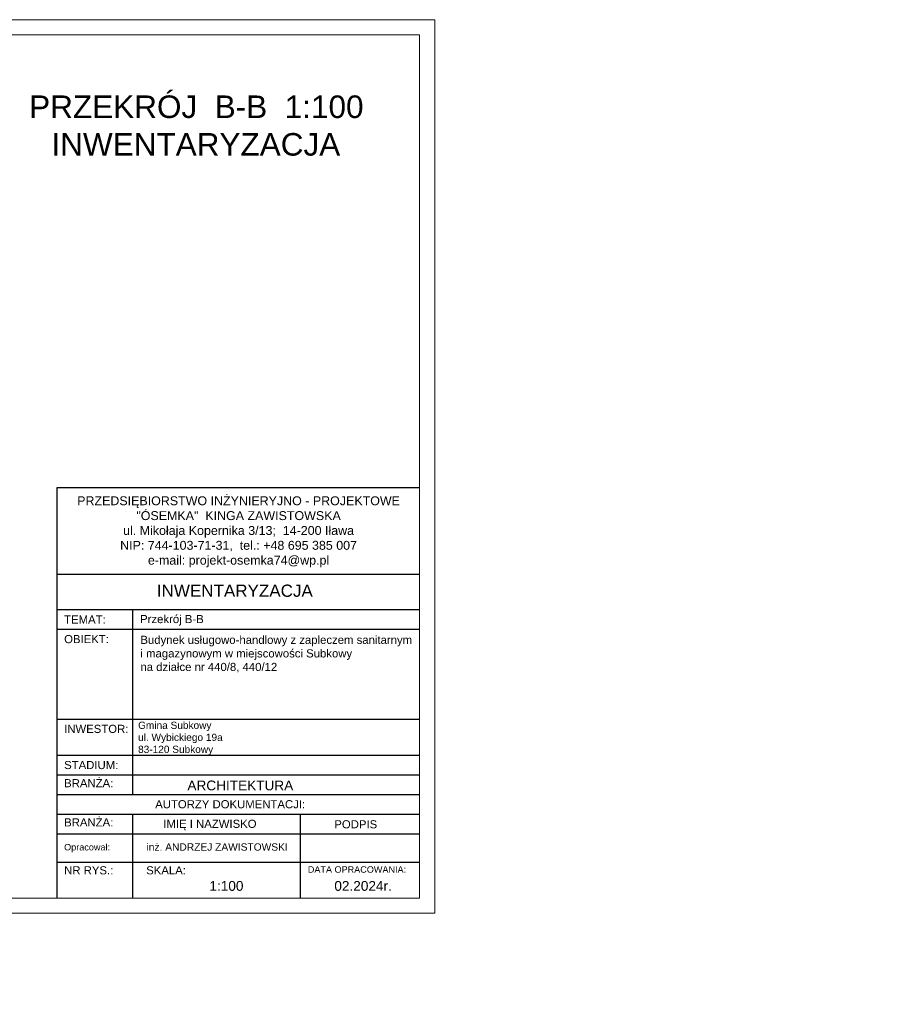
# Model space of a CAD drawing. Header units: millimetres. Extents: x 6814 to 76439, y 4251 to 11598.
# Tile 23 of 30: x 41542 to 44401, y 4645 to 7918. Entities that reach past the tile are written whole.
import ezdxf

# ---------------------------------------------------------------- set-up
doc = ezdxf.new("R2010")
doc.units = ezdxf.units.MM
doc.layers.add('R-TAB', color=1, linetype='Continuous')
doc.styles.get("Standard").update_dxf_attribs({"font": 'arial.ttf'})

msp = doc.modelspace()

# ---------------------------------------------------------------- linework, layer by layer
at = {"color": 1, "lineweight": 0}
msp.add_line((38722.494, 7917.929), (42922.494, 7917.929), dxfattribs=at)
at = {"lineweight": 0}
for p, q in [((42922.494, 7917.929), (42922.494, 4947.929)), ((38772.494, 7867.929), (42872.494, 7867.929)), ((42872.494, 7867.929), (42872.494, 4997.929)), ((42872.494, 4997.929), (38772.494, 4997.929)), ((42922.494, 4947.929), (38722.494, 4947.929))]:
    msp.add_line(p, q, dxfattribs=at)
at = {"layer": 'R-TAB', "color": 0}
for p, q in [((41667.293, 6363.096), (42872.494, 6363.096)), ((41667.293, 5071.314), (41667.293, 6363.096)), ((41667.293, 6075.038), (42872.494, 6075.038)), ((41667.293, 5956.575), (42872.494, 5956.575)), ((41918.697, 5341.965), (41918.697, 5956.575)), ((41667.293, 5891.421), (42872.494, 5891.421)), ((41667.293, 5592.982), (42872.494, 5592.982)), ((41667.293, 5472.274), (42872.494, 5472.274)), ((41667.293, 5407.119), (42872.494, 5407.119)), ((41667.293, 5341.965), (42872.494, 5341.965)), ((41667.293, 5276.811), (42872.494, 5276.811)), ((41918.697, 4997.929), (41918.697, 5276.811)), ((42475.906, 4997.929), (42475.906, 5276.811)), ((41667.293, 5211.656), (42872.494, 5211.656)), ((41667.293, 5211.656), (42872.494, 5211.656)), ((41667.293, 4997.929), (41667.293, 5211.656)), ((41667.293, 5211.656), (42872.494, 5211.656)), ((41667.293, 5211.656), (42872.494, 5211.656)), ((41667.293, 5211.656), (42872.494, 5211.656)), ((41918.697, 4997.929), (41918.697, 5211.656)), ((42475.906, 4997.929), (42475.906, 5211.656)), ((41667.293, 5117.399), (42872.494, 5117.399))]:
    msp.add_line(p, q, dxfattribs=at)

# ---------------------------------------------------------------- texts
at = {"lineweight": 0, "insert": (41943.776, 5869.706), "char_height": 27, "width": 915.2969, "attachment_point": 1}
msp.add_mtext('\\A1;Budynek usługowo-handlowy z zapleczem sanitarnym i magazynowym w miejscowości Subkowy ^Jna działce nr 440/8, 440/12', dxfattribs=at)
at = {"layer": 'R-TAB', "color": 0, "ltscale": 24}
for s, insert, char_height, width, attachment_point in [('\\pi335.67322;PRZEKRÓJ  B-B  1:100\\P\\pi409.77793;INWENTARYZACJA', (41238.226, 7666.04), 75, 1770.40852, 1), ('PRZEDSIĘBIORSTWO INŻYNIERYJNO - PROJEKTOWE\\P"ÓSEMKA"  KINGA ZAWISTOWSKA\\Pul. Mikołaja Kopernika 3/13;  14-200 Iława\\PNIP: 744-103-71-31,  tel.: +48 695 385 007\\Pe-mail: projekt-osemka74@wp.pl', (42270.226, 6215.342), 29.61563, 1172.58025, 5), ('INWENTARYZACJA', (41998.474, 6039.798), 40.5, 1204.81154, 1), ('TEMAT:', (41690.163, 5937.244), 27, 205.05039, 1), ('Przekrój B-B', (41942.735, 5938.816), 27, 1067.36659, 1), ('OBIEKT:', (41690.163, 5872.21), 27, 205.05039, 1), ('INWESTOR:', (41690.163, 5573.771), 27, 205.05039, 1), ('Gmina Subkowy\\Pul. Wybickiego 19a\\P83-120 Subkowy', (41936.027, 5584.14), 24, 1013.66431, 1), ('STADIUM:', (41690.163, 5453.534), 27, 205.05039, 1), ('BRANŻA:', (41690.163, 5393.185), 27, 205.05039, 1), ('ARCHITEKTURA', (42100.066, 5388.379), 32.4, 736.08096, 1), ('\\pi313.20089;AUTORZY DOKUMENTACJI:', (41679.751, 5323.172), 27, 1121.84994, 1), ('BRANŻA:', (41690.163, 5262.877), 27, 205.05039, 1), ('\\pi13.924;IMIĘ I NAZWISKO', (42005.968, 5258.103), 27, 380.13022, 1), ('PODPIS', (42588.74, 5256.448), 27, 205.05039, 1), ('Opracował:', (41690.163, 5177.72), 21.6, 205.05039, 1), ('inż. ANDRZEJ ZAWISTOWSKI', (42198.903, 5154.989), 24.3, 519.74945, 8), ('NR RYS.:', (41690.163, 5103.465), 27, 205.05039, 1), ('SKALA:', (41963.041, 5103.465), 27, 205.05039, 1), ('DATA OPRACOWANIA:', (42500.523, 5103.465), 21.6, 417.46084, 1), ('1:100', (42173.237, 5054.336), 32.4, 205.05039, 1), ('02.2024r.', (42588.74, 5054.336), 32.4, 205.05039, 1), ('\\pi313.20089;AUTORZY DOKUMENTACJI:', (34543.857, 4716.991), 27, 1121.84994, 1)]:
    msp.add_mtext(s, dxfattribs=dict(at, insert=insert, char_height=char_height, width=width, attachment_point=attachment_point))

doc.saveas('drawing.dxf')
